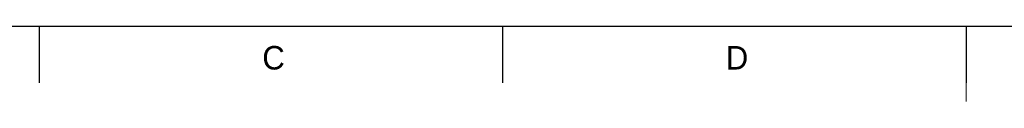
# Model space of a CAD drawing. Header units: millimetres. Extents: x 7 to 413, y 5 to 292.
# Tile 2 of 10: x 109 to 214, y 5 to 13. Entities that reach past the tile are written whole.
import ezdxf

# ---------------------------------------------------------------- set-up
doc = ezdxf.new("R2010")
doc.units = ezdxf.units.MM
doc.layers.add('FORMAT', color=7, linetype='Continuous')
doc.styles.add('SLDTEXTSTYLE0', font='ARIAL_0.TTF', dxfattribs={"width": 0.948})

msp = doc.modelspace()

# ---------------------------------------------------------------- linework, layer by layer
at = {"color": 7, "linetype": 'Continuous', "lineweight": 30}
for p, q in [((111.5, 12.87), (111.5, 6.87)), ((160.75, 12.87), (160.75, 6.87)), ((210, 12.87), (210, 6.87))]:
    msp.add_line(p, q, dxfattribs=at)
at = {"color": 7, "linetype": 'Continuous', "lineweight": 0}
msp.add_line((210, 12.87), (210, 4.87), dxfattribs=at)
at = {"layer": 'FORMAT', "lineweight": 30}
msp.add_line((13, 12.87), (407, 12.87), dxfattribs=at)

# ---------------------------------------------------------------- texts
at = {"layer": 'FORMAT', "char_height": 2.5, "attachment_point": 1, "style": 'SLDTEXTSTYLE0'}
for s, insert in [('C', (135.21, 10.78)), ('D', (184.46, 10.78))]:
    msp.add_mtext(s, dxfattribs=dict(at, insert=insert))

doc.saveas('drawing.dxf')
